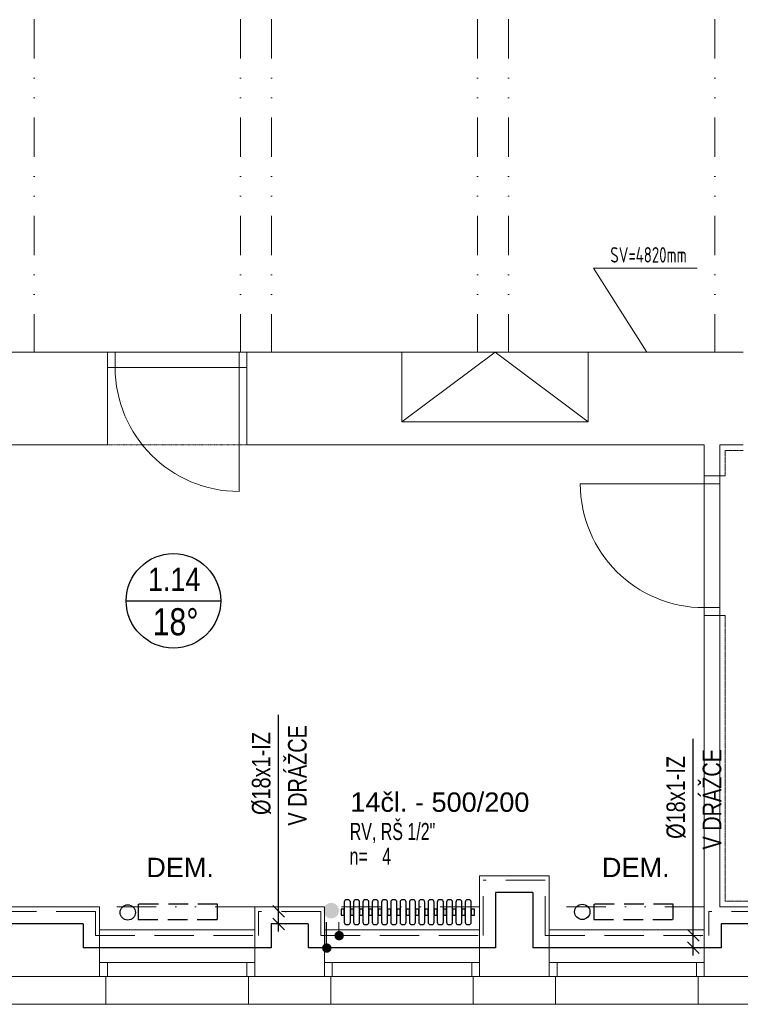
# Model space of a CAD drawing. Header units: millimetres. Extents: x 2424458 to 5109721, y -2781114 to -1335434.
# Tile 55 of 59: x 2573815 to 2578463, y -1360972 to -1354617. Entities that reach past the tile are written whole.
import ezdxf
from ezdxf.enums import TextEntityAlignment as Align

# ---------------------------------------------------------------- set-up
doc = ezdxf.new("R2010")
doc.units = ezdxf.units.MM
doc.header["$LTSCALE"] = 20
doc.header["$MEASUREMENT"] = 0
for name, pattern in [('Cerchovana', [0.27, 0.15, -0.06, 0, -0.06]), ('Cerchovana 2 tecky', [0.33, 0.15, -0.06, 0, -0.06, 0, -0.06]), ('DASHED', [19.05, 12.7, -6.35]), ('DASHED2', [9.525, 6.35, -3.175]), ('DIVIDE', [31.75, 12.7, -6.35, 0, -6.35, 0, -6.35])]:
    doc.linetypes.add(name, pattern=pattern)
for name, color, linetype in [('ARMATURY', 2, 'Continuous'), ('KOTY', 2, 'Continuous'), ('OKNA + IZOLANT', 7, 'Continuous'), ('ROZVODY', 6, 'Continuous'), ('slepák', 8, 'Continuous'), ('TZB_TOP rozvody', 6, 'Continuous'), ('TZB_TOP tělesa', 6, 'Continuous'), ('UT', 6, 'Continuous'), ('Čísla místností', 7, 'Continuous')]:
    doc.layers.add(name, color=color, linetype=linetype)
doc.layers.add('TZB TEXT', color=3, linetype='Continuous', lineweight=18)
doc.styles.add('ARIEL', font='ARIAL.TTF')
doc.styles.add('ISOCP', font='ISOCP___.TTF')
doc.styles.add('ROMAN', font='ic-romans.shx')
doc.styles.add('ROMANS', font='ic-romans.shx', dxfattribs={"width": 0.8})
doc.styles.get("Standard").update_dxf_attribs({"font": 'ic-romans.shx', "width": 0.8})
doc.dimstyles.new('M50', dxfattribs={"dimtxt": 100, "dimasz": 60, "dimexe": 50, "dimexo": 150, "dimgap": 100, "dimtad": 1, "dimdec": 0, "dimzin": 0, "dimdsep": 46, "dimtxsty": 'Standard', "dimblk1": 'OBLIQUE', "dimblk2": 'OBLIQUE', "dimsah": 1, "dimcen": 0.09, "dimdle": 50, "dimclrd": 256, "dimclre": 256, "dimclrt": 256, "dimadec": 0, "dimazin": 0, "dimtfac": 1, "dimtdec": 0, "dimtofl": 0, "dimtmove": 1, "dimatfit": 3, "dimldrblk": 'OBLIQUE', "dimfxl": 1, "dimarcsym": 0})

# ---------------------------------------------------------------- blocks, each defined once
blk = doc.blocks.new('KOMPLEXNÍ OBJEKT_29')
at = {"layer": 'OKNA + IZOLANT', "color": 138, "linetype": 'Continuous', "lineweight": 13, "true_color": 0x005050, "transparency": 33554687}
for p, q in [((9.4272, -57.5967), (9.3872, -57.5967)), ((9.3872, -57.5967), (9.3872, -57.7767))]:
    blk.add_line(p, q, dxfattribs=at)
blk = doc.blocks.new('KOMPLEXNÍ OBJEKT_30')
at = {"layer": 'OKNA + IZOLANT', "color": 138, "linetype": 'Continuous', "lineweight": 13, "true_color": 0x005050, "transparency": 33554687}
for p, q in [((8.4272, -57.5967), (8.4672, -57.5967)), ((8.4672, -57.5967), (8.4672, -57.7767))]:
    blk.add_line(p, q, dxfattribs=at)
blk = doc.blocks.new('KOMPLEXNÍ OBJEKT_31')
at = {"layer": 'OKNA + IZOLANT', "color": 138, "linetype": 'Continuous', "lineweight": 13, "true_color": 0x005050, "transparency": 33554687}
for p, q in [((10.8772, -57.5967), (10.8372, -57.5967)), ((10.8372, -57.5967), (10.8372, -57.7767))]:
    blk.add_line(p, q, dxfattribs=at)
blk = doc.blocks.new('KOMPLEXNÍ OBJEKT_32')
at = {"layer": 'OKNA + IZOLANT', "color": 138, "linetype": 'Continuous', "lineweight": 13, "true_color": 0x005050, "transparency": 33554687}
for p, q in [((9.8772, -57.5967), (9.9172, -57.5967)), ((9.9172, -57.5967), (9.9172, -57.7767))]:
    blk.add_line(p, q, dxfattribs=at)
blk = doc.blocks.new('KOMPLEXNÍ OBJEKT_33')
at = {"layer": 'OKNA + IZOLANT', "color": 138, "linetype": 'Continuous', "lineweight": 13, "true_color": 0x005050, "transparency": 33554687}
for p, q in [((12.3272, -57.5967), (12.2872, -57.5967)), ((12.2872, -57.5967), (12.2872, -57.7767))]:
    blk.add_line(p, q, dxfattribs=at)
blk = doc.blocks.new('KOMPLEXNÍ OBJEKT_34')
at = {"layer": 'OKNA + IZOLANT', "color": 138, "linetype": 'Continuous', "lineweight": 13, "true_color": 0x005050, "transparency": 33554687}
for p, q in [((11.3272, -57.5967), (11.3672, -57.5967)), ((11.3672, -57.5967), (11.3672, -57.7767))]:
    blk.add_line(p, q, dxfattribs=at)
blk = doc.blocks.new('_OBLIQUE')
at = {"color": 0, "linetype": 'ByBlock'}
blk.add_line((-0.5, -0.5), (0.5, 0.5), dxfattribs=at)
blk = doc.blocks.new('*D753')
at = {"layer": 'Defpoints', "color": 0}
for p in [(2578153.2, -1360527.1), (2578159, -1360527.1), (2578155.5, -1360607.1)]:
    blk.add_point(p, dxfattribs=at)
at = {"layer": 'KOTY', "linetype": 'Continuous', "lineweight": -2}
for p, q in [((2578159, -1360527.1), (2578159, -1359257.7)), ((2578159, -1360657.1), (2578159, -1360477.1)), ((2578203.2, -1360527.1), (2578209, -1360527.1)), ((2578205.5, -1360607.1), (2578209, -1360607.1))]:
    blk.add_line(p, q, dxfattribs=at)
at = {"layer": 'KOTY', "lineweight": -2, "xscale": 75, "yscale": 75, "zscale": 75}
for p, rotation in [((2578159, -1360527.1), 270), ((2578159, -1360607.1), 90)]:
    blk.add_blockref('_OBLIQUE', p, dxfattribs=dict(at, rotation=rotation))
at = {"layer": 'KOTY', "lineweight": -3, "insert": (2578049, -1359636.8), "char_height": 120, "attachment_point": 5, "rotation": 90, "style": 'ROMANS'}
blk.add_mtext('%%c18x1-IZ', dxfattribs=at)
blk = doc.blocks.new('*D758')
at = {"layer": 'Defpoints', "color": 0}
for p in [(2575478.7, -1360372.9), (2575484.5, -1360372.9), (2575481, -1360452.9)]:
    blk.add_point(p, dxfattribs=at)
at = {"layer": 'KOTY', "linetype": 'Continuous', "lineweight": -2}
for p, q in [((2575484.5, -1360372.9), (2575484.5, -1359103.4)), ((2575484.5, -1360502.9), (2575484.5, -1360322.9)), ((2575528.7, -1360372.9), (2575534.5, -1360372.9)), ((2575531, -1360452.9), (2575534.5, -1360452.9))]:
    blk.add_line(p, q, dxfattribs=at)
at = {"layer": 'KOTY', "lineweight": -2, "xscale": 75, "yscale": 75, "zscale": 75}
for p, rotation in [((2575484.5, -1360372.9), 270), ((2575484.5, -1360452.9), 90)]:
    blk.add_blockref('_OBLIQUE', p, dxfattribs=dict(at, rotation=rotation))
at = {"layer": 'KOTY', "lineweight": -3, "insert": (2575374.5, -1359482.6), "char_height": 120, "attachment_point": 5, "rotation": 90, "style": 'ROMANS'}
blk.add_mtext('%%c18x1-IZ', dxfattribs=at)
blk = doc.blocks.new('B')
at = {"layer": 'TZB_TOP rozvody', "lineweight": -3, "ltscale": 200}
blk.add_hatch(color=3, dxfattribs=at).paths.add_polyline_path([(32.4, 1.9, 1), (-28.8, 1.9, 1)])
blk.add_hatch(color=3, dxfattribs=at).paths.add_polyline_path([(32.4, 1.9, 1), (-28.8, 1.9, 1)])

msp = doc.modelspace()

# ---------------------------------------------------------------- hatches: boundary and pattern name
at = {"layer": 'UT'}
msp.add_hatch(color=3, dxfattribs=at).paths.add_polyline_path([(2575824.2, -1360417.5, 1), (2575824.2, -1360317.5, 1)])

# ---------------------------------------------------------------- linework, layer by layer
at = {"layer": 'ROZVODY', "color": 2, "linetype": 'Continuous'}
for centre in [(2574511.9, -1360379.4), (2577443.7, -1360375.4)]:
    msp.add_circle(centre, 49.3, dxfattribs=at)
at = {"layer": 'slepák', "linetype": 'DIVIDE', "lineweight": 13, "transparency": 33554687}
for p, q in [((2573908.2, -1350802.1), (2573908.2, -1356762.1)), ((2575238.2, -1350802.1), (2575238.2, -1356762.1)), ((2575438.2, -1350802.1), (2575438.2, -1356762.1)), ((2576768.2, -1350802.1), (2576768.2, -1356762.1)), ((2576968.2, -1350802.1), (2576968.2, -1356762.1)), ((2578298.2, -1350802.1), (2578298.2, -1356762.1)), ((2575330.7, -1360342.1), (2574330.7, -1360342.1)), ((2576780.7, -1360342.1), (2575780.7, -1360342.1)), ((2578230.7, -1360342.1), (2577230.7, -1360342.1))]:
    msp.add_line(p, q, dxfattribs=at)
at = {"layer": 'slepák', "linetype": 'Continuous', "lineweight": 13, "transparency": 33554687}
for p, q in [((2578185.5, -1356221.8), (2577515.5, -1356221.8)), ((2577515.5, -1356221.8), (2577859.3, -1356762.1)), ((2574380.7, -1356762.1), (2573430.7, -1356762.1)), ((2574380.7, -1357362.1), (2574380.7, -1356762.1)), ((2574380.7, -1356762.1), (2575280.7, -1356762.1)), ((2574430.7, -1356862.1), (2574430.7, -1356762.1)), ((2575230.7, -1356862.1), (2575230.7, -1356762.1)), ((2576280.7, -1356762.1), (2575280.7, -1356762.1)), ((2575280.7, -1357362.1), (2575280.7, -1356762.1)), ((2576280.7, -1357212.1), (2576280.7, -1356762.1)), ((2576280.7, -1356762.1), (2577480.7, -1356762.1)), ((2576280.7, -1357212.1), (2576880.7, -1356762.1)), ((2576880.7, -1356762.1), (2577480.7, -1357212.1)), ((2578480.7, -1356762.1), (2577480.7, -1356762.1)), ((2577480.7, -1357212.1), (2577480.7, -1356762.1)), ((2574380.7, -1356862.1), (2575280.7, -1356862.1)), ((2575230.7, -1356862.1), (2575230.7, -1357662.1)), ((2577480.7, -1357212.1), (2576280.7, -1357212.1)), ((2574380.7, -1357362.1), (2571280.7, -1357362.1)), ((2578230.7, -1357362.1), (2575280.7, -1357362.1)), ((2578230.7, -1357362.1), (2578230.7, -1357562.1)), ((2578480.7, -1357362.1), (2578330.7, -1357362.1)), ((2578330.7, -1357362.1), (2578330.7, -1357562.1)), ((2578330.7, -1357562.1), (2578230.7, -1357562.1)), ((2578230.7, -1358462.1), (2578230.7, -1357562.1)), ((2578330.7, -1358462.1), (2578330.7, -1357562.1)), ((2578330.7, -1357562.1), (2578365.7, -1357562.1)), ((2578230.7, -1357612.1), (2577430.7, -1357612.1)), ((2578330.7, -1357612.1), (2578230.7, -1357612.1)), ((2578330.7, -1358412.1), (2578230.7, -1358412.1)), ((2578330.7, -1358462.1), (2578230.7, -1358462.1)), ((2578230.7, -1358462.1), (2578230.7, -1360792.1)), ((2578330.7, -1358462.1), (2578330.7, -1360342.1)), ((2578330.7, -1358462.1), (2578365.7, -1358462.1)), ((2577230.7, -1360142.1), (2576780.7, -1360142.1)), ((2576780.7, -1360142.1), (2576780.7, -1360792.1)), ((2577230.7, -1360142.1), (2577230.7, -1360792.1)), ((2574330.7, -1360342.1), (2572480.7, -1360342.1)), ((2574330.7, -1360342.1), (2574330.7, -1360792.1)), ((2575330.7, -1360342.1), (2575330.7, -1360792.1)), ((2575780.7, -1360342.1), (2575330.7, -1360342.1)), ((2575780.7, -1360342.1), (2575780.7, -1360792.1)), ((2578680.7, -1360342.1), (2578330.7, -1360342.1)), ((2575330.7, -1360492.1), (2574330.7, -1360492.1)), ((2576780.7, -1360492.1), (2575780.7, -1360492.1)), ((2578230.7, -1360492.1), (2577230.7, -1360492.1)), ((2575330.7, -1360702.1), (2574330.7, -1360702.1)), ((2574380.7, -1360702.1), (2574380.7, -1360792.1)), ((2575280.7, -1360702.1), (2575280.7, -1360792.1)), ((2576780.7, -1360702.1), (2575780.7, -1360702.1)), ((2575830.7, -1360702.1), (2575830.7, -1360792.1)), ((2576730.7, -1360702.1), (2576730.7, -1360792.1)), ((2578230.7, -1360702.1), (2577230.7, -1360702.1)), ((2577280.7, -1360702.1), (2577280.7, -1360792.1)), ((2578180.7, -1360702.1), (2578180.7, -1360792.1)), ((2574330.7, -1360792.1), (2572780.7, -1360792.1)), ((2575330.7, -1360792.1), (2574330.7, -1360792.1)), ((2575780.7, -1360792.1), (2575330.7, -1360792.1)), ((2576780.7, -1360792.1), (2575780.7, -1360792.1)), ((2577230.7, -1360792.1), (2576780.7, -1360792.1)), ((2578230.7, -1360792.1), (2577230.7, -1360792.1)), ((2578680.7, -1360792.1), (2578230.7, -1360792.1)), ((2574370.7, -1360972.1), (2572960.7, -1360972.1)), ((2574370.7, -1360972.1), (2575290.7, -1360972.1)), ((2575820.7, -1360972.1), (2575290.7, -1360972.1)), ((2575820.7, -1360972.1), (2576740.7, -1360972.1)), ((2577270.7, -1360972.1), (2576740.7, -1360972.1)), ((2577270.7, -1360972.1), (2578190.7, -1360972.1)), ((2578720.7, -1360972.1), (2578190.7, -1360972.1))]:
    msp.add_line(p, q, dxfattribs=at)
at = {"layer": 'slepák', "linetype": 'Cerchovana 2 tecky', "lineweight": 13, "transparency": 33554687}
msp.add_line((2574380.7, -1357362.1), (2575280.7, -1357362.1), dxfattribs=at)
at = {"layer": 'slepák', "linetype": 'Cerchovana', "lineweight": 13, "transparency": 33554687}
for p, q in [((2578480.7, -1357397.1), (2578365.7, -1357397.1)), ((2578365.7, -1357397.1), (2578365.7, -1357562.1)), ((2578365.7, -1358462.1), (2578365.7, -1360307.1)), ((2578715.7, -1360307.1), (2578365.7, -1360307.1))]:
    msp.add_line(p, q, dxfattribs=at)
at = {"layer": 'slepák', "linetype": 'Continuous', "lineweight": 13, "transparency": 33554687}
for centre in [(2575230.7, -1356862.1), (2578230.7, -1357612.1)]:
    msp.add_arc(centre, 800, 180, 270, dxfattribs=at)
at = {"layer": 'TZB_TOP rozvody', "linetype": 'DASHED', "lineweight": 9}
for p, q in [((2577205.2, -1360170.7), (2576804.6, -1360170.7)), ((2576804.6, -1360527.2), (2576804.6, -1360170.7)), ((2577205.2, -1360527.2), (2577205.2, -1360170.7)), ((2574303.5, -1360373), (2572378.2, -1360372.9)), ((2574303.5, -1360527.2), (2574303.5, -1360373)), ((2575355.9, -1360527.2), (2575355.9, -1360372.9)), ((2575756.5, -1360373), (2575355.9, -1360372.9)), ((2575756.5, -1360527.2), (2575756.5, -1360373)), ((2578659.7, -1360373), (2578259.1, -1360372.9)), ((2578259.1, -1360527.2), (2578259.1, -1360372.9)), ((2575873.7, -1360527.2), (2575873.7, -1360441.3)), ((2574303.5, -1360527.2), (2575355.9, -1360527.2)), ((2575756.5, -1360527.2), (2576804.6, -1360527.2)), ((2577205.2, -1360527.2), (2578259.1, -1360527.2))]:
    msp.add_line(p, q, dxfattribs=at)
at = {"layer": 'TZB_TOP rozvody', "lineweight": -3, "ltscale": 20}
for p, q in [((2577125.2, -1360250.7), (2576884.6, -1360250.7)), ((2576884.6, -1360250.7), (2576884.6, -1360607.2)), ((2577125.2, -1360250.7), (2577125.2, -1360607)), ((2575793.7, -1360607.2), (2575793.7, -1360441.3)), ((2574223.6, -1360452.9), (2572458.2, -1360452.8)), ((2574223.6, -1360452.9), (2574223.6, -1360607)), ((2575435.9, -1360452.9), (2575435.9, -1360607.2)), ((2575676.5, -1360452.9), (2575435.9, -1360452.9)), ((2575676.5, -1360452.9), (2575676.5, -1360607)), ((2578579.7, -1360452.9), (2578339.1, -1360452.9)), ((2578339.1, -1360452.9), (2578339.1, -1360607.2)), ((2575435.9, -1360607.2), (2574223.6, -1360607)), ((2576884.6, -1360607.2), (2575676.5, -1360607)), ((2578339.1, -1360607.2), (2577125.2, -1360607))]:
    msp.add_line(p, q, dxfattribs=at)
at = {"layer": 'TZB_TOP tělesa', "color": 2, "linetype": 'DASHED2', "lineweight": -3}
for points in [[(2574579.6, -1360425.4), (2575091.5, -1360425.3), (2575091.5, -1360325.3), (2574579.6, -1360325.4)], [(2577518.5, -1360425.4), (2578030.4, -1360425.3), (2578030.4, -1360325.3), (2577518.5, -1360325.4)]]:
    msp.add_lwpolyline(points, close=True, dxfattribs=at)
at = {"layer": 'UT', "color": 2}
msp.add_line((2574501.8, -1358368), (2575111.3, -1358368), dxfattribs=at)
at = {"layer": 'UT', "color": 1}
for points in [[(2575908.6, -1360312.3), (2575908.6, -1360442.3, 0.414214), (2575923.6, -1360457.3), (2575932.6, -1360457.3, 0.414214), (2575947.6, -1360442.3), (2575947.6, -1360312.3, 0.414214), (2575932.6, -1360297.3), (2575923.6, -1360297.3, 0.414214)], [(2575968.6, -1360312.3), (2575968.6, -1360442.3, 0.414214), (2575983.6, -1360457.3), (2575992.6, -1360457.3, 0.414214), (2576007.6, -1360442.3), (2576007.6, -1360312.3, 0.414214), (2575992.6, -1360297.3), (2575983.6, -1360297.3, 0.414214)], [(2576028.6, -1360312.3), (2576028.6, -1360442.3, 0.414214), (2576043.6, -1360457.3), (2576052.6, -1360457.3, 0.414214), (2576067.6, -1360442.3), (2576067.6, -1360312.3, 0.414214), (2576052.6, -1360297.3), (2576043.6, -1360297.3, 0.414214)], [(2576088.6, -1360312.3), (2576088.6, -1360442.3, 0.414214), (2576103.6, -1360457.3), (2576112.6, -1360457.3, 0.414214), (2576127.6, -1360442.3), (2576127.6, -1360312.3, 0.414214), (2576112.6, -1360297.3), (2576103.6, -1360297.3, 0.414214)], [(2576148.6, -1360312.3), (2576148.6, -1360442.3, 0.414214), (2576163.6, -1360457.3), (2576172.6, -1360457.3, 0.414214), (2576187.6, -1360442.3), (2576187.6, -1360312.3, 0.414214), (2576172.6, -1360297.3), (2576163.6, -1360297.3, 0.414214)], [(2576208.6, -1360312.3), (2576208.6, -1360442.3, 0.414214), (2576223.6, -1360457.3), (2576232.6, -1360457.3, 0.414214), (2576247.6, -1360442.3), (2576247.6, -1360312.3, 0.414214), (2576232.6, -1360297.3), (2576223.6, -1360297.3, 0.414214)], [(2576268.6, -1360312.3), (2576268.6, -1360442.3, 0.414214), (2576283.6, -1360457.3), (2576292.6, -1360457.3, 0.414214), (2576307.6, -1360442.3), (2576307.6, -1360312.3, 0.414214), (2576292.6, -1360297.3), (2576283.6, -1360297.3, 0.414214)], [(2576328.6, -1360312.3), (2576328.6, -1360442.3, 0.414214), (2576343.6, -1360457.3), (2576352.6, -1360457.3, 0.414214), (2576367.6, -1360442.3), (2576367.6, -1360312.3, 0.414214), (2576352.6, -1360297.3), (2576343.6, -1360297.3, 0.414214)], [(2576388.6, -1360312.3), (2576388.6, -1360442.3, 0.414214), (2576403.6, -1360457.3), (2576412.6, -1360457.3, 0.414214), (2576427.6, -1360442.3), (2576427.6, -1360312.3, 0.414214), (2576412.6, -1360297.3), (2576403.6, -1360297.3, 0.414214)], [(2576448.6, -1360312.3), (2576448.6, -1360442.3, 0.414214), (2576463.6, -1360457.3), (2576472.6, -1360457.3, 0.414214), (2576487.6, -1360442.3), (2576487.6, -1360312.3, 0.414214), (2576472.6, -1360297.3), (2576463.6, -1360297.3, 0.414214)], [(2576508.6, -1360312.3), (2576508.6, -1360442.3, 0.414214), (2576523.6, -1360457.3), (2576532.6, -1360457.3, 0.414214), (2576547.6, -1360442.3), (2576547.6, -1360312.3, 0.414214), (2576532.6, -1360297.3), (2576523.6, -1360297.3, 0.414214)], [(2576568.6, -1360312.3), (2576568.6, -1360442.3, 0.414214), (2576583.6, -1360457.3), (2576592.6, -1360457.3, 0.414214), (2576607.6, -1360442.3), (2576607.6, -1360312.3, 0.414214), (2576592.6, -1360297.3), (2576583.6, -1360297.3, 0.414214)], [(2576628.6, -1360312.3), (2576628.6, -1360442.3, 0.414214), (2576643.6, -1360457.3), (2576652.6, -1360457.3, 0.414214), (2576667.6, -1360442.3), (2576667.6, -1360312.3, 0.414214), (2576652.6, -1360297.3), (2576643.6, -1360297.3, 0.414214)], [(2576688.6, -1360312.3), (2576688.6, -1360442.3, 0.414214), (2576703.6, -1360457.3), (2576712.6, -1360457.3, 0.414214), (2576727.6, -1360442.3), (2576727.6, -1360312.3, 0.414214), (2576712.6, -1360297.3), (2576703.6, -1360297.3, 0.414214)]]:
    msp.add_lwpolyline(points, format="xyb", close=True, dxfattribs=at)
for points in [[(2575887.6, -1360357.3), (2575887.6, -1360397.3), (2575908.6, -1360397.3), (2575908.6, -1360357.3)], [(2575947.6, -1360357.3), (2575947.6, -1360397.3), (2575968.6, -1360397.3), (2575968.6, -1360357.3)], [(2576007.6, -1360357.3), (2576007.6, -1360397.3), (2576028.6, -1360397.3), (2576028.6, -1360357.3)], [(2576067.6, -1360357.3), (2576067.6, -1360397.3), (2576088.6, -1360397.3), (2576088.6, -1360357.3)], [(2576127.6, -1360357.3), (2576127.6, -1360397.3), (2576148.6, -1360397.3), (2576148.6, -1360357.3)], [(2576187.6, -1360357.3), (2576187.6, -1360397.3), (2576208.6, -1360397.3), (2576208.6, -1360357.3)], [(2576247.6, -1360357.3), (2576247.6, -1360397.3), (2576268.6, -1360397.3), (2576268.6, -1360357.3)], [(2576307.6, -1360357.3), (2576307.6, -1360397.3), (2576328.6, -1360397.3), (2576328.6, -1360357.3)], [(2576367.6, -1360357.3), (2576367.6, -1360397.3), (2576388.6, -1360397.3), (2576388.6, -1360357.3)], [(2576427.6, -1360357.3), (2576427.6, -1360397.3), (2576448.6, -1360397.3), (2576448.6, -1360357.3)], [(2576487.6, -1360357.3), (2576487.6, -1360397.3), (2576508.6, -1360397.3), (2576508.6, -1360357.3)], [(2576547.6, -1360357.3), (2576547.6, -1360397.3), (2576568.6, -1360397.3), (2576568.6, -1360357.3)], [(2576607.6, -1360357.3), (2576607.6, -1360397.3), (2576628.6, -1360397.3), (2576628.6, -1360357.3)], [(2576667.6, -1360357.3), (2576667.6, -1360397.3), (2576688.6, -1360397.3), (2576688.6, -1360357.3)], [(2576727.6, -1360357.3), (2576727.6, -1360397.3), (2576748.6, -1360397.3), (2576748.6, -1360357.3)]]:
    msp.add_lwpolyline(points, close=True, dxfattribs=at)
at = {"layer": 'UT', "color": 2}
msp.add_circle((2574806.5, -1358368), 304.8, dxfattribs=at)

# ---------------------------------------------------------------- block references
at = {"layer": 'slepák', "linetype": 'Continuous', "lineweight": 13, "transparency": 33554687, "xscale": 1000, "yscale": 1000, "zscale": 1000}
for name in ['KOMPLEXNÍ OBJEKT_30', 'KOMPLEXNÍ OBJEKT_29', 'KOMPLEXNÍ OBJEKT_32', 'KOMPLEXNÍ OBJEKT_31', 'KOMPLEXNÍ OBJEKT_34', 'KOMPLEXNÍ OBJEKT_33']:
    msp.add_blockref(name, (2565903.6, -1303195.4), dxfattribs=at)
at = {"layer": 'UT', "lineweight": -3, "xscale": -1, "rotation": 180}
for p in [(2575873.7, -1360527.2), (2575793.7, -1360607.2)]:
    msp.add_blockref('B', p, dxfattribs=at)

# ---------------------------------------------------------------- texts
at = {"layer": 'ARMATURY', "color": 3, "style": 'ARIEL', "width": 0.8}
msp.add_text('18°', height=175, dxfattribs=at).set_placement((2574672.2, -1358643), align=Align.BOTTOM_LEFT)
at = {"layer": 'KOTY', "lineweight": -3, "char_height": 120, "width": 748.571, "attachment_point": 5, "rotation": 90, "style": 'ROMANS'}
for insert in [(2575606.3, -1359494.6), (2578280.9, -1359648.8)]:
    msp.add_mtext('V DRÁŽCE', dxfattribs=dict(at, insert=insert))
at = {"layer": 'slepák', "linetype": 'Continuous', "lineweight": 13, "transparency": 33554687, "insert": (2577870.7, -1356135.1), "char_height": 100, "width": 667.893, "attachment_point": 5, "style": 'ISOCP'}
msp.add_mtext('\\W0.77;SV=4820mm', dxfattribs=at)
at = {"layer": 'TZB TEXT', "style": 'ARIEL'}
for s, p in [('14čl. - 500/200', (2575947.4, -1359767.3)), ('DEM.', (2574631.5, -1360188.6)), ('DEM.', (2577570.4, -1360188.6))]:
    msp.add_text(s, height=125, dxfattribs=at).set_placement(p, align=Align.BOTTOM_LEFT)
at = {"layer": 'TZB TEXT', "style": 'ROMAN', "width": 0.7}
for s, p in [('RV, RŠ 1/2"', (2575943.7, -1359944.6)), ('n=', (2575942.5, -1360104.4)), ('4', (2576152.9, -1360104.4))]:
    msp.add_text(s, height=110, dxfattribs=at).set_placement(p, align=Align.BOTTOM_LEFT)
at = {"layer": 'Čísla místností', "color": 7, "insert": (2574641.9, -1358154.6), "char_height": 150, "attachment_point": 1, "style": 'ARIEL'}
msp.add_mtext('\\W0.83;1.14', dxfattribs=at)

# ---------------------------------------------------------------- dimensions: what is measured, and where the dimension line sits
at = {"layer": 'KOTY', "linetype": 'Continuous', "lineweight": -3}
for base, p1, p2, picture, middle in [((2575484.5, -1360372.9), (2575481, -1360452.9), (2575478.7, -1360372.9), '*D758', (2575484.5, -1359482.6)), ((2578159, -1360527.1), (2578155.5, -1360607.1), (2578153.2, -1360527.1), '*D753', (2578159, -1359636.8))]:
    dim = msp.add_linear_dim(base=base, p1=p1, p2=p2, angle=90, text='%%c18x1-IZ', dimstyle='M50', override={"dimscale": 1, "dimtxt": 120, "dimasz": 75, "dimexe": 50, "dimexo": 50, "dimgap": 50, "dimtxsty": 'ROMANS'}, dxfattribs=at)
    dim.commit()
    dim.dimension.update_dxf_attribs({"geometry": picture, "text_midpoint": middle, "dimtype": 160})

doc.saveas('drawing.dxf')
